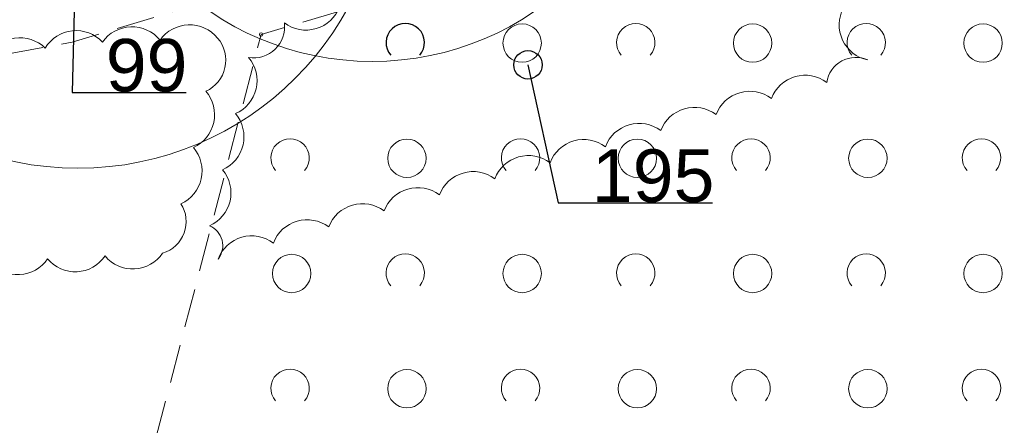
# Model space of a CAD drawing. Header units: metres. Extents: x 6540907 to 6541833, y 5893434 to 5894895.
# Tile 131 of 256: x 6541319 to 6541345, y 5894238 to 5894249. Entities that reach past the tile are written whole.
import ezdxf
from ezdxf import colors
from ezdxf.entities.mleader import LeaderData, LeaderLine
from ezdxf.math import Vec2, Vec3

# ---------------------------------------------------------------- set-up
doc = ezdxf.new("R2010")
doc.units = ezdxf.units.M
doc.header["$MEASUREMENT"] = 0
doc.linetypes.add('1.0_0.5', pattern=[1.5, 1, -0.5])
doc.layers.get('0').update_dxf_attribs({"color": 2, "linetype": 'CONTINUOUS', "lineweight": 5})
for name, color, linetype, lineweight in [('140-Punkty robocze', 251, 'CONTINUOUS', 9), ('chodnik', 251, 'CONTINUOUS', 9), ('z_i_drzewa_liściste_korony', 66, 'CONTINUOUS', 20), ('z_i_drzewa_opis', 7, 'CONTINUOUS', 25), ('zadrzewienie  zakrzewienie', 252, 'CONTINUOUS', 15)]:
    doc.layers.add(name, color=color, linetype=linetype, lineweight=lineweight)
doc.layers.add('z_i_masywy_grupy', color=7, linetype='CONTINUOUS', lineweight=13, true_color=0x7f926c)
doc.styles.add('Opisowy', font='arial.ttf')

# ---------------------------------------------------------------- blocks, each defined once
blk = doc.blocks.new('OTZK1')
at = {"color": 0, "linetype": 'Continuous'}
blk.add_circle((0, 0), 0.5, dxfattribs=at)
blk = doc.blocks.new('OTZK2')
at = {"color": 0, "linetype": 'Continuous'}
blk.add_arc((0, 0), 0.5, 318.85, 221.162, dxfattribs=at)
blk = doc.blocks.new('PIKIETA')
at = {"color": 0}
blk.add_circle((0, 0), 0.045, dxfattribs=at)
blk = doc.blocks.new('_None')
blk = doc.blocks.new('punkt')
h = blk.add_hatch()
h.set_pattern_fill('ANSI32', color=256, scale=0.2)
h.set_pattern_definition([(45, (-4781848.87, -5644337.08), (-1.347038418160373, 1.347038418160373), []), (45, (-4781847.971974, -5644337.08), (-1.347038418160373, 1.347038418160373), [])])
edge = h.paths.add_edge_path()
edge.add_arc((0, 0), 0.2429884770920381, 0, 360)
blk.add_circle((0, 0), 0.2429884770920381)

msp = doc.modelspace()

# ---------------------------------------------------------------- linework, layer by layer
at = {"layer": 'chodnik', "linetype": '1.0_0.5', "lineweight": 18, "flags": 128}
msp.add_lwpolyline([(6541148.09, 5894266.607532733), (6541121.4, 5894253.107532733), (6541122.75, 5894251.217532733), (6541149.27, 5894263.847532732), (6541185.84, 5894277.467532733), (6541214.53, 5894280.957532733), (6541220.14, 5894280.467532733), (6541232.78, 5894276.947532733), (6541273.74, 5894255.127532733), (6541292.32, 5894248.137532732), (6541299.58, 5894246.487532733), (6541311.46, 5894246.227532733), (6541320.71, 5894247.927532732), (6541358.75, 5894259.417532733), (6541381.84, 5894259.167532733), (6541383.11, 5894258.687532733), (6541394.29, 5894255.867532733), (6541417.15, 5894246.907532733), (6541419.74, 5894244.817532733), (6541430.87, 5894235.067532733), (6541433.75, 5894232.707532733), (6541442.13, 5894221.107532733), (6541450.88, 5894208.257532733), (6541461.26, 5894194.907532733), (6541472.88, 5894183.517532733), (6541484.16, 5894175.357532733), (6541492.85, 5894170.437532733), (6541512, 5894163.557532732), (6541515.21, 5894162.957532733), (6541516.3, 5894165.557532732), (6541512.94, 5894166.397532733), (6541494.11, 5894173.177532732), (6541485.78, 5894177.877532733), (6541474.82, 5894185.817532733), (6541463.5, 5894196.907532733), (6541453.3, 5894210.017532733), (6541444.59, 5894222.827532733), (6541435.95, 5894234.787532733), (6541432.81, 5894237.357532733), (6541421.67, 5894247.117532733), (6541418.67, 5894249.527532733), (6541395.21, 5894258.727532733), (6541384.01, 5894261.547532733), (6541382.4, 5894262.167532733), (6541358.33, 5894262.417532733), (6541320.17, 5894250.907532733), (6541310.58, 5894248.847532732), (6541305.73, 5894248.827532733), (6541301.24, 5894249.027532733), (6541301.24, 5894249.027532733), (6541293.42, 5894251.277532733), (6541277.75, 5894257.107532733), (6541274.98, 5894257.887532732), (6541233.63, 5894279.557532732), (6541220.53, 5894283.527532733), (6541214.73, 5894283.597532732), (6541185.16, 5894280.417532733)], close=True, dxfattribs=at)
at = {"layer": 'z_i_drzewa_liściste_korony', "linetype": 'Continuous'}
for centre, radius in [((6541328.520895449, 5894254.925123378), 7.5), ((6541320.86089545, 5894252.645123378), 8)]:
    msp.add_circle(centre, radius, dxfattribs=at)
at = {"layer": 'z_i_masywy_grupy', "linetype": 'Continuous'}
for points in [[(6541327.675344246, 5894248.849671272, -0.4999999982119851), (6541326.235444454, 5894248.429327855, -0.499999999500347), (6541325.303982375, 5894247.528102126, -0.5), (6541324.964439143, 5894246.06703731, -0.5000000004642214), (6541324.624895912, 5894244.605972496, -0.5), (6541324.28535268, 5894243.14490768, -0.5000000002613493), (6541324.509791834, 5894242.279217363, -0.5), (6541325.950341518, 5894242.697328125, -0.4999999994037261), (6541327.390891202, 5894243.115438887, -0.5), (6541328.831440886, 5894243.533549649, -0.4999999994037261), (6541330.271990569, 5894243.951660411, -0.5), (6541331.712540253, 5894244.369771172, -0.4999999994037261), (6541333.153089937, 5894244.787881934, -0.5), (6541334.593639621, 5894245.205992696, -0.4999999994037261), (6541336.034189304, 5894245.624103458, -0.5), (6541337.474738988, 5894246.042214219, -0.4999999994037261), (6541338.915288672, 5894246.460324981, -0.5), (6541340.355838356, 5894246.878435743, -0.5), (6541341.426937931, 5894247.46350487, -0.5000000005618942), (6541340.78880119, 5894248.820995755, -0.499999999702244)], [(6541318.572716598, 5894242.211554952, 0.5000000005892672), (6541320.070864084, 5894242.286080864, 0.499999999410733), (6541321.56901157, 5894242.360606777, 0.500000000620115), (6541323.067159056, 5894242.43513269, 0.4999999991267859), (6541323.542809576, 5894243.720362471, 0.4999999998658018), (6541323.867021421, 5894245.184905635, 0.4999999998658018), (6541324.191233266, 5894246.649448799, 0.5), (6541324.497304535, 5894248.032046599, 0.4999999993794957), (6541322.998216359, 5894247.979752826, 0.500000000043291), (6541321.499128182, 5894247.927459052, 0.5), (6541320.009659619, 5894247.774869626, 0.5000000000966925), (6541318.527961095, 5894247.541268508, 0.5000000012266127)]]:
    msp.add_lwpolyline(points, format="xyb", dxfattribs=at)
at = {"layer": 'zadrzewienie  zakrzewienie', "linetype": '1.0_0.5', "lineweight": 18, "flags": 128}
msp.add_lwpolyline([(6541318.34, 5894220.137532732), (6541365.21, 5894218.337532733), (6541400.25, 5894206.117532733), (6541416.54, 5894198.837532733), (6541431.06, 5894175.017532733), (6541451.77, 5894156.317532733), (6541474.69, 5894125.817532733), (6541515.21, 5894162.957532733), (6541506.98, 5894164.117532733), (6541490.01, 5894171.057532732), (6541473.59, 5894181.617532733), (6541460.36, 5894193.947532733), (6541433.18, 5894231.657532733), (6541416.44, 5894245.337532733), (6541382.33, 5894257.937532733), (6541358.84, 5894258.027532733), (6541325.63, 5894248.127532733), (6541325.63, 5894248.127532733)], close=True, dxfattribs=at)

# ---------------------------------------------------------------- block references
at = {"layer": '140-Punkty robocze', "linetype": 'Continuous', "lineweight": 13}
msp.add_blockref('PIKIETA', (6541325.63, 5894248.127532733), dxfattribs=at)
at = {"layer": 'z_i_drzewa_opis', "ltscale": 0.01}
msp.add_blockref('OTZK2', (6541329.384, 5894247.914532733), dxfattribs=at)
at = {"layer": 'z_i_drzewa_opis', "ltscale": 0.01, "xscale": 1.520278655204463, "yscale": 1.520278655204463, "zscale": 1.520278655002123}
msp.add_blockref('punkt', (6541332.57763055, 5894247.337278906), dxfattribs=at)
at = {"layer": 'zadrzewienie  zakrzewienie', "linetype": 'Continuous', "lineweight": 18}
for name, p in [('OTZK1', (6541332.426, 5894247.903532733)), ('OTZK2', (6541335.384, 5894247.914532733)), ('OTZK1', (6541338.426, 5894247.903532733)), ('OTZK2', (6541341.384, 5894247.914532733)), ('OTZK1', (6541344.426, 5894247.903532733)), ('OTZK2', (6541326.384, 5894244.914532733)), ('OTZK1', (6541329.426, 5894244.903532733)), ('OTZK2', (6541332.384, 5894244.914532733)), ('OTZK1', (6541335.426, 5894244.903532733)), ('OTZK2', (6541338.384, 5894244.914532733)), ('OTZK1', (6541341.426, 5894244.903532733)), ('OTZK2', (6541344.384, 5894244.914532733)), ('OTZK1', (6541326.426, 5894241.903532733)), ('OTZK2', (6541329.384, 5894241.914532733)), ('OTZK1', (6541332.426, 5894241.903532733)), ('OTZK2', (6541335.384, 5894241.914532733)), ('OTZK1', (6541338.426, 5894241.903532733)), ('OTZK2', (6541341.384, 5894241.914532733)), ('OTZK1', (6541344.426, 5894241.903532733)), ('OTZK2', (6541326.384, 5894238.914532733)), ('OTZK1', (6541329.426, 5894238.903532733)), ('OTZK2', (6541332.384, 5894238.914532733)), ('OTZK1', (6541335.426, 5894238.903532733)), ('OTZK2', (6541338.384, 5894238.914532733)), ('OTZK1', (6541341.426, 5894238.903532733)), ('OTZK2', (6541344.384, 5894238.914532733))]:
    msp.add_blockref(name, p, dxfattribs=at)

# ---------------------------------------------------------------- leaders
at = {"layer": 'z_i_drzewa_opis', "ltscale": 0.01}
ml = msp.add_multileader_mtext('Standard', dxfattribs=at)
ml.set_content('99', color=256, style='Opisowy')
ml.set_leader_properties()
ml.set_arrow_properties(name='NONE')
ml.build(insert=Vec2(0, 0))
ml.multileader.update_dxf_attribs({"has_dogleg": 0, "text_left_attachment_type": 6, "text_right_attachment_type": 5, "dogleg_length": 1.91433062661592, "arrow_head_size": 7.005444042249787})
ctx = ml.context
ctx.base_point, ctx.char_height, ctx.arrow_head_size, ctx.landing_gap_size, ctx.plane_origin, ctx.plane_x_axis, ctx.plane_y_axis = Vec3(6541320.709999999, 5894246.619673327), 1.368250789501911, 7.005444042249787, 0.8756805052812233, Vec3(6541313.338881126, 5894242.235609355), Vec3(1, -1.49998432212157e-15), Vec3(1.49998432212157e-15, 1)
ctx.left_attachment, ctx.right_attachment = 6, 5
notes = []
notes.append((ctx, [(1, (1, 1, 0), (6541317.669442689, 5894246.619673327), (1, -1.49998432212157e-15), 3.040557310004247, [(0, [(6541320.86089545, 5894252.645123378), (6541320.71, 5894246.619673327), (6541320.71, 5894246.619673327), (6541320.71, 5894246.619673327), (6541320.71, 5894246.619673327), (6541320.71, 5894246.619673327), (6541320.71, 5894246.619673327), (6541320.71, 5894246.619673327), (6541320.71, 5894246.619673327), (6541320.71, 5894246.619673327), (6541320.71, 5894246.619673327), (6541320.71, 5894246.619673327), (6541320.709999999, 5894246.619673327), (6541320.709999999, 5894246.619673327), (6541320.709999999, 5894246.619673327), (6541320.709999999, 5894246.619673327), (6541320.709999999, 5894246.619673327), (6541320.709999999, 5894246.619673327), (6541320.709999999, 5894246.619673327), (6541320.709999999, 5894246.619673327), (6541320.709999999, 5894246.619673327), (6541320.709999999, 5894246.619673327), (6541320.709999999, 5894246.619673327), (6541320.709999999, 5894246.619673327), (6541320.709999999, 5894246.619673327), (6541320.709999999, 5894246.619673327), (6541320.709999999, 5894246.619673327), (6541320.709999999, 5894246.619673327), (6541320.709999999, 5894246.619673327), (6541320.709999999, 5894246.619673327), (6541320.709999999, 5894246.619673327), (6541320.709999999, 5894246.619673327), (6541320.709999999, 5894246.619673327), (6541320.709999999, 5894246.619673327), (6541320.709999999, 5894246.619673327), (6541320.709999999, 5894246.619673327), (6541320.709999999, 5894246.619673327), (6541320.709999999, 5894246.619673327), (6541320.709999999, 5894246.619673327), (6541320.709999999, 5894246.619673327), (6541320.709999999, 5894246.619673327), (6541320.709999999, 5894246.619673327), (6541320.709999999, 5894246.619673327), (6541320.709999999, 5894246.619673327), (6541320.709999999, 5894246.619673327), (6541320.709999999, 5894246.619673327), (6541320.709999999, 5894246.619673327), (6541320.709999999, 5894246.619673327), (6541320.709999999, 5894246.619673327), (6541320.709999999, 5894246.619673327), (6541320.709999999, 5894246.619673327), (6541320.709999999, 5894246.619673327), (6541320.709999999, 5894246.619673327), (6541320.709999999, 5894246.619673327), (6541320.709999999, 5894246.619673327), (6541320.709999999, 5894246.619673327), (6541320.709999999, 5894246.619673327), (6541320.709999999, 5894246.619673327), (6541320.709999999, 5894246.619673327), (6541320.709999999, 5894246.619673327), (6541320.709999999, 5894246.619673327), (6541320.709999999, 5894246.619673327), (6541320.709999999, 5894246.619673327), (6541320.709999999, 5894246.619673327), (6541320.709999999, 5894246.619673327), (6541320.709999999, 5894246.619673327), (6541320.709999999, 5894246.619673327), (6541320.709999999, 5894246.619673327), (6541320.709999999, 5894246.619673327), (6541320.709999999, 5894246.619673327), (6541320.709999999, 5894246.619673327), (6541320.709999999, 5894246.619673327), (6541320.709999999, 5894246.619673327), (6541320.709999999, 5894246.619673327), (6541320.709999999, 5894246.619673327), (6541320.709999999, 5894246.619673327), (6541320.709999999, 5894246.619673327), (6541320.709999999, 5894246.619673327), (6541320.709999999, 5894246.619673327), (6541320.709999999, 5894246.619673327), (6541320.709999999, 5894246.619673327), (6541320.709999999, 5894246.619673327), (6541320.709999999, 5894246.619673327), (6541320.709999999, 5894246.619673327), (6541320.709999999, 5894246.619673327), (6541320.709999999, 5894246.619673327), (6541320.709999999, 5894246.619673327), (6541320.709999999, 5894246.619673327), (6541320.709999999, 5894246.619673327), (6541320.709999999, 5894246.619673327), (6541320.709999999, 5894246.619673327), (6541320.709999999, 5894246.619673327), (6541320.709999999, 5894246.619673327), (6541320.709999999, 5894246.619673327), (6541320.709999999, 5894246.619673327), (6541320.709999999, 5894246.619673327), (6541320.709999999, 5894246.619673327), (6541320.709999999, 5894246.619673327), (6541320.709999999, 5894246.619673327), (6541320.709999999, 5894246.619673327), (6541320.709999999, 5894246.619673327), (6541320.709999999, 5894246.619673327), (6541320.709999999, 5894246.619673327), (6541320.709999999, 5894246.619673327), (6541320.709999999, 5894246.619673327), (6541320.709999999, 5894246.619673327), (6541320.709999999, 5894246.619673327), (6541320.709999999, 5894246.619673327), (6541320.709999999, 5894246.619673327), (6541320.709999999, 5894246.619673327), (6541320.709999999, 5894246.619673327), (6541320.709999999, 5894246.619673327), (6541320.709999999, 5894246.619673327), (6541320.709999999, 5894246.619673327), (6541320.709999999, 5894246.619673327), (6541320.709999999, 5894246.619673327), (6541320.709999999, 5894246.619673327), (6541320.709999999, 5894246.619673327), (6541320.709999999, 5894246.619673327), (6541320.709999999, 5894246.619673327), (6541320.709999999, 5894246.619673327), (6541320.709999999, 5894246.619673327), (6541320.709999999, 5894246.619673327), (6541320.709999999, 5894246.619673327), (6541320.709999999, 5894246.619673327), (6541320.709999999, 5894246.619673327)], 256, [])])]))
ctx.mtext.insert, ctx.mtext.text_direction, ctx.mtext.rotation, ctx.mtext.flow_direction = Vec3(6541321.585680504, 5894248.011257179), Vec3(1, -1.49998432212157e-15), -1.49998432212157e-15, 5
at = {"layer": 'z_i_drzewa_opis'}
ml = msp.add_multileader_mtext('Standard', dxfattribs=at)
ml.set_content('195', color=256, style='Opisowy')
ml.set_leader_properties()
ml.set_arrow_properties(name='NONE')
ml.build(insert=Vec2(0, 0))
ml.multileader.update_dxf_attribs({"has_dogleg": 0, "text_left_attachment_type": 6, "text_right_attachment_type": 5, "text_top_attachment_type": 0, "text_bottom_attachment_type": 0, "dogleg_length": 1.91433062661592, "arrow_head_size": 7.005444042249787})
ctx = ml.context
ctx.base_point, ctx.char_height, ctx.arrow_head_size, ctx.landing_gap_size, ctx.plane_origin, ctx.plane_x_axis, ctx.plane_y_axis = Vec3(6541333.366288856, 5894243.744876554), 1.368250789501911, 7.005444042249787, 0.8756805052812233, Vec3(6541325.995169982, 5894239.360812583), Vec3(1, -1.49998432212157e-15), Vec3(1.49998432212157e-15, 1)
ctx.left_attachment, ctx.right_attachment, ctx.attachment_type = 6, 5, 2
notes.append((ctx, [(1, (1, 1, 0), (6541330.325731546, 5894243.744876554), (1, -1.49998432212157e-15), 3.040557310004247, [(0, [(6541332.57763055, 5894247.337278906), (6541333.366288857, 5894243.744876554), (6541333.366288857, 5894243.744876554), (6541333.366288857, 5894243.744876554), (6541333.366288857, 5894243.744876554), (6541333.366288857, 5894243.744876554), (6541333.366288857, 5894243.744876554), (6541333.366288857, 5894243.744876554), (6541333.366288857, 5894243.744876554), (6541333.366288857, 5894243.744876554), (6541333.366288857, 5894243.744876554), (6541333.366288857, 5894243.744876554), (6541333.366288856, 5894243.744876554), (6541333.366288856, 5894243.744876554), (6541333.366288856, 5894243.744876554), (6541333.366288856, 5894243.744876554), (6541333.366288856, 5894243.744876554), (6541333.366288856, 5894243.744876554), (6541333.366288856, 5894243.744876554), (6541333.366288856, 5894243.744876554), (6541333.366288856, 5894243.744876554), (6541333.366288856, 5894243.744876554), (6541333.366288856, 5894243.744876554), (6541333.366288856, 5894243.744876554), (6541333.366288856, 5894243.744876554), (6541333.366288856, 5894243.744876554), (6541333.366288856, 5894243.744876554), (6541333.366288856, 5894243.744876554), (6541333.366288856, 5894243.744876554), (6541333.366288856, 5894243.744876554), (6541333.366288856, 5894243.744876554), (6541333.366288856, 5894243.744876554), (6541333.366288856, 5894243.744876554), (6541333.366288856, 5894243.744876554), (6541333.366288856, 5894243.744876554), (6541333.366288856, 5894243.744876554), (6541333.366288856, 5894243.744876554), (6541333.366288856, 5894243.744876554), (6541333.366288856, 5894243.744876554), (6541333.366288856, 5894243.744876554), (6541333.366288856, 5894243.744876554), (6541333.366288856, 5894243.744876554), (6541333.366288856, 5894243.744876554), (6541333.366288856, 5894243.744876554), (6541333.366288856, 5894243.744876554), (6541333.366288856, 5894243.744876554), (6541333.366288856, 5894243.744876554), (6541333.366288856, 5894243.744876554), (6541333.366288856, 5894243.744876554), (6541333.366288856, 5894243.744876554), (6541333.366288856, 5894243.744876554), (6541333.366288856, 5894243.744876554), (6541333.366288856, 5894243.744876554), (6541333.366288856, 5894243.744876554), (6541333.366288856, 5894243.744876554), (6541333.366288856, 5894243.744876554), (6541333.366288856, 5894243.744876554), (6541333.366288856, 5894243.744876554), (6541333.366288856, 5894243.744876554), (6541333.366288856, 5894243.744876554), (6541333.366288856, 5894243.744876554), (6541333.366288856, 5894243.744876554), (6541333.366288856, 5894243.744876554), (6541333.366288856, 5894243.744876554), (6541333.366288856, 5894243.744876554), (6541333.366288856, 5894243.744876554), (6541333.366288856, 5894243.744876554), (6541333.366288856, 5894243.744876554), (6541333.366288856, 5894243.744876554), (6541333.366288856, 5894243.744876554), (6541333.366288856, 5894243.744876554), (6541333.366288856, 5894243.744876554), (6541333.366288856, 5894243.744876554), (6541333.366288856, 5894243.744876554), (6541333.366288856, 5894243.744876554), (6541333.366288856, 5894243.744876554), (6541333.366288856, 5894243.744876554), (6541333.366288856, 5894243.744876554), (6541333.366288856, 5894243.744876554), (6541333.366288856, 5894243.744876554), (6541333.366288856, 5894243.744876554), (6541333.366288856, 5894243.744876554), (6541333.366288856, 5894243.744876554), (6541333.366288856, 5894243.744876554), (6541333.366288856, 5894243.744876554), (6541333.366288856, 5894243.744876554), (6541333.366288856, 5894243.744876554), (6541333.366288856, 5894243.744876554), (6541333.366288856, 5894243.744876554), (6541333.366288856, 5894243.744876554), (6541333.366288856, 5894243.744876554), (6541333.366288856, 5894243.744876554), (6541333.366288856, 5894243.744876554), (6541333.366288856, 5894243.744876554), (6541333.366288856, 5894243.744876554), (6541333.366288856, 5894243.744876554), (6541333.366288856, 5894243.744876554), (6541333.366288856, 5894243.744876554), (6541333.366288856, 5894243.744876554), (6541333.366288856, 5894243.744876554), (6541333.366288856, 5894243.744876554), (6541333.366288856, 5894243.744876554), (6541333.366288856, 5894243.744876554), (6541333.366288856, 5894243.744876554), (6541333.366288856, 5894243.744876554), (6541333.366288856, 5894243.744876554), (6541333.366288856, 5894243.744876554), (6541333.366288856, 5894243.744876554), (6541333.366288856, 5894243.744876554), (6541333.366288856, 5894243.744876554), (6541333.366288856, 5894243.744876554), (6541333.366288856, 5894243.744876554), (6541333.366288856, 5894243.744876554), (6541333.366288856, 5894243.744876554), (6541333.366288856, 5894243.744876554), (6541333.366288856, 5894243.744876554), (6541333.366288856, 5894243.744876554), (6541333.366288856, 5894243.744876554), (6541333.366288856, 5894243.744876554), (6541333.366288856, 5894243.744876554), (6541333.366288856, 5894243.744876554), (6541333.366288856, 5894243.744876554), (6541333.366288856, 5894243.744876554), (6541333.366288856, 5894243.744876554), (6541333.366288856, 5894243.744876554), (6541333.366288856, 5894243.744876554), (6541333.366288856, 5894243.744876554), (6541333.366288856, 5894243.744876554), (6541333.366288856, 5894243.744876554), (6541333.366288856, 5894243.744876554), (6541333.366288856, 5894243.744876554), (6541333.366288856, 5894243.744876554)], 256, [])])]))
ctx.mtext.insert, ctx.mtext.text_direction, ctx.mtext.rotation, ctx.mtext.flow_direction = Vec3(6541334.241969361, 5894245.136460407), Vec3(1, -1.49998432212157e-15), -1.49998432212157e-15, 5
for ctx, leaders in notes:
    for number, flags, end, landing, length, lines in leaders:
        leader = LeaderData()
        leader.index, (leader.has_last_leader_line, leader.has_dogleg_vector, leader.attachment_direction) = number, flags
        leader.last_leader_point, leader.dogleg_vector, leader.dogleg_length = Vec3(end), Vec3(landing), length
        for number, points, colour, breaks in lines:
            line = LeaderLine()
            line.index, line.vertices, line.color, line.breaks = number, Vec3.list(points), colors.encode_raw_color(colour), breaks
            leader.lines.append(line)
        ctx.leaders.append(leader)

doc.saveas('drawing.dxf')
